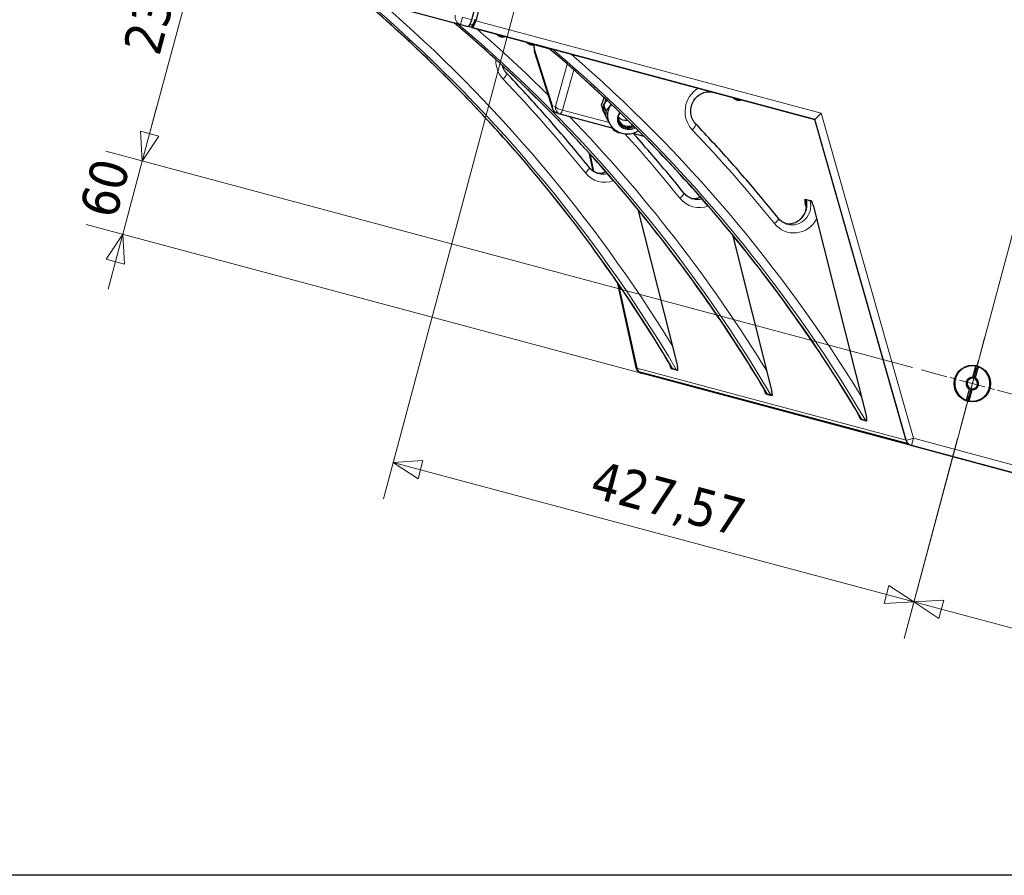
# Model space of a CAD drawing. Header units: millimetres. Extents: x 90 to 4365, y 90 to 3088.
# Tile 25 of 41: x 2120 to 2901, y 90 to 769. Entities that reach past the tile are written whole.
import ezdxf

# ---------------------------------------------------------------- set-up
doc = ezdxf.new("R2010")
doc.units = ezdxf.units.MM
doc.header["$LTSCALE"] = 15
doc.linetypes.add('CHAIN', pattern=[0.3543, 0.2362, -0.0295, 0.0591, -0.0295])
doc.layers.add('Border (ISO)', color=7, linetype='Continuous', lineweight=25)
doc.layers.add('Visibile (ISO)', color=7, linetype='Continuous', lineweight=25)
for name, color, linetype, lineweight, true_color in [('Centro (ISO)', 7, 'Continuous', 15, 0x0080bf), ('Quota (ISO)', 7, 'Continuous', 15, 0x008000), ('Visibile sottile (ISO)', 9, 'Continuous', 18, 0x808080)]:
    doc.layers.add(name, color=color, linetype=linetype, lineweight=lineweight, true_color=true_color)
doc.styles.add('Testo nota (ISO)', font='tahoma.ttf')
doc.dimstyles.new('Default (ISO)', dxfattribs={"dimscale": 15, "dimtxt": 2, "dimasz": 1.5, "dimexe": 2, "dimexo": 0.5, "dimgap": 0.5, "dimtad": 1, "dimtoh": 1, "dimrnd": 1e-08, "dimtxsty": 'Testo nota (ISO)', "dimblk": 'Filled-1', "dimcen": 0.09, "dimdle": 10, "dimclrd": 256, "dimclre": 256, "dimclrt": 256, "dimazin": 2, "dimtfac": 0.75, "dimtmove": 0, "dimatfit": 3, "dimfxl": 0, "dimtolj": 1, "dimtzin": 0, "dimlwd": -1, "dimlwe": -1, "dimarcsym": 0})

# ---------------------------------------------------------------- blocks, each defined once
blk = doc.blocks.new('Bordi Bordo di default')
at = {"layer": 'Border (ISO)', "flags": 128}
blk.add_lwpolyline([(6, 6), (6, 204), (291, 204), (291, 6), (6, 6)], dxfattribs=at)
blk = doc.blocks.new('Filled-1')
at = {"color": 0}
for p, q in [((0, 0), (-1, 0.333)), ((-1, 0.333), (-1, -0.333)), ((-1, 0), (0, 0)), ((-1, -0.333), (0, 0))]:
    blk.add_line(p, q, dxfattribs=at)
at = {"color": 0, "flags": 128}
blk.add_lwpolyline([(-1, -0.333), (0, 0), (-1, 0.333), (-1, -0.333)], dxfattribs=at)
at = {"color": 0}
blk.add_solid([(-1, -0.333), (0, 0), (-1, 0.333), (-1, -0.333)], dxfattribs=at)
blk = doc.blocks.new('*D6')
at = {"layer": 'Defpoints', "color": 0, "transparency": 16777216}
for p in [(3033.68, 1071.6), (3076.71, 376.27), (2828.77, 306.84)]:
    blk.add_point(p, dxfattribs=at)
at = {"layer": 'Quota (ISO)', "transparency": 16777216}
for p, q in [((3031.74, 1064.36), (2821, 277.86)), ((3074.77, 369.03), (3034.98, 220.53)), ((3021.01, 255.33), (2850.5, 301.02))]:
    blk.add_line(p, q, dxfattribs=at)
at = {"layer": 'Quota (ISO)', "transparency": 16777216, "xscale": 22.5, "yscale": 22.5, "zscale": 22.5}
for p, rotation in [((2828.77, 306.84), 164.999999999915), ((3042.74, 249.5), 344.999999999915)]:
    blk.add_blockref('Filled-1', p, dxfattribs=dict(at, rotation=rotation))
at = {"layer": 'Quota (ISO)', "transparency": 16777216, "insert": (2919.12, 306.57), "char_height": 30, "attachment_point": 4, "rotation": 345, "style": 'Testo nota (ISO)'}
blk.add_mtext('\\A1; 206', dxfattribs=at)
blk = doc.blocks.new('*D11')
at = {"layer": 'Defpoints', "color": 0, "transparency": 16777216}
for p in [(2216.81, 656.37), (2834.89, 490.76), (2827.07, 430.74)]:
    blk.add_point(p, dxfattribs=at)
at = {"layer": 'Quota (ISO)', "transparency": 16777216}
for p, q in [((2222.63, 678.11), (2228.46, 699.84)), ((2827.64, 492.7), (2187.83, 664.14)), ((2201.28, 598.42), (2216.81, 656.37)), ((2819.82, 432.68), (2172.3, 606.18)), ((2195.46, 576.69), (2189.63, 554.95))]:
    blk.add_line(p, q, dxfattribs=at)
at = {"layer": 'Quota (ISO)', "transparency": 16777216, "xscale": 22.5, "yscale": 22.5, "zscale": 22.5}
for p, rotation in [((2216.81, 656.37), 254.9999999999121), ((2201.28, 598.42), 74.99999999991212)]:
    blk.add_blockref('Filled-1', p, dxfattribs=dict(at, rotation=rotation))
at = {"layer": 'Quota (ISO)', "transparency": 16777216, "insert": (2181.33, 613.26), "char_height": 30, "attachment_point": 4, "rotation": 75, "style": 'Testo nota (ISO)'}
blk.add_mtext('\\A1;60', dxfattribs=at)
blk = doc.blocks.new('*D33')
at = {"layer": 'Defpoints', "color": 0, "transparency": 16777216}
for p in [(2485.46, 822.5), (2216.81, 656.37), (2834.89, 490.76)]:
    blk.add_point(p, dxfattribs=at)
at = {"layer": 'Quota (ISO)', "transparency": 16777216}
for p, q in [((2478.22, 824.44), (2247.36, 886.3)), ((2270.52, 856.8), (2222.63, 678.11)), ((2827.64, 492.7), (2187.83, 664.14))]:
    blk.add_line(p, q, dxfattribs=at)
at = {"layer": 'Quota (ISO)', "transparency": 16777216, "xscale": 22.5, "yscale": 22.5, "zscale": 22.5}
for p, rotation in [((2276.34, 878.54), 74.9999999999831), ((2216.81, 656.37), 254.9999999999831)]:
    blk.add_blockref('Filled-1', p, dxfattribs=dict(at, rotation=rotation))
at = {"layer": 'Quota (ISO)', "transparency": 16777216, "insert": (2215.99, 742.67), "char_height": 30, "attachment_point": 4, "rotation": 75, "style": 'Testo nota (ISO)'}
blk.add_mtext('\\A1;230', dxfattribs=at)
blk = doc.blocks.new('*D36')
at = {"layer": 'Defpoints', "color": 0, "transparency": 16777216}
for p in [(2561.15, 960.1), (2865.45, 443.75), (2415.77, 417.5)]:
    blk.add_point(p, dxfattribs=at)
at = {"layer": 'Quota (ISO)', "transparency": 16777216}
for p, q in [((2559.21, 952.86), (2408, 388.52)), ((2863.51, 436.5), (2821, 277.86)), ((2807.03, 312.66), (2437.5, 411.68))]:
    blk.add_line(p, q, dxfattribs=at)
at = {"layer": 'Quota (ISO)', "transparency": 16777216, "xscale": 22.5, "yscale": 22.5, "zscale": 22.5}
for p, rotation in [((2415.77, 417.5), 164.9999999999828), ((2828.77, 306.84), 344.9999999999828)]:
    blk.add_blockref('Filled-1', p, dxfattribs=dict(at, rotation=rotation))
at = {"layer": 'Quota (ISO)', "transparency": 16777216, "insert": (2573.78, 402.64), "char_height": 30, "attachment_point": 4, "rotation": 345, "style": 'Testo nota (ISO)'}
blk.add_mtext('\\A1;427,57', dxfattribs=at)

msp = doc.modelspace()

# ---------------------------------------------------------------- linework, layer by layer
at = {"layer": 'Centro (ISO)', "linetype": 'CHAIN', "ltscale": 5.555937}
msp.add_line((2865.45, 443.749), (2884.862, 516.194), dxfattribs=at)
at = {"layer": 'Centro (ISO)', "linetype": 'CHAIN', "ltscale": 5.866186}
msp.add_line((2834.888, 490.761), (2911.378, 470.266), dxfattribs=at)
at = {"layer": 'Visibile (ISO)'}
for p, q in [((2478.237, 768.534), (2555.365, 1056.38)), ((2558.365, 1055.576), (2481.237, 767.73)), ((2317.033, 805.517), (2469.131, 764.762)), ((2469.131, 764.762), (2475.131, 763.155)), ((2478.131, 762.351), (2475.131, 763.155)), ((2476.806, 764.777), (2478.251, 764.389)), ((2478.716, 764.534), (2478.131, 762.351)), ((2478.131, 762.351), (2478.716, 764.534)), ((2478.131, 762.351), (2750.341, 689.413)), ((2750.341, 689.413), (2478.131, 762.351)), ((2499.981, 755.736), (2500.638, 755.56)), ((2500.503, 755.255), (2500.616, 755.566)), ((2501.664, 754.944), (2501.669, 754.973)), ((2502.863, 754.964), (2503.15, 754.887)), ((2523.731, 749.372), (2524.388, 749.196)), ((2524.253, 748.891), (2524.366, 749.202)), ((2525.414, 748.58), (2525.419, 748.61)), ((2526.613, 748.6), (2526.9, 748.523)), ((2527.458, 748.549), (2527.597, 744.108)), ((2527.828, 742.752), (2542.051, 697.918)), ((2581.088, 700.844), (2583.245, 706.649)), ((2582.803, 700.926), (2585.348, 704.668)), ((2584.589, 705.385), (2583.089, 701.346)), ((2687.433, 705.508), (2688.09, 705.332)), ((2687.955, 705.027), (2688.068, 705.338)), ((2689.116, 704.716), (2689.121, 704.746)), ((2690.315, 704.736), (2690.602, 704.659)), ((2581.996, 698.405), (2581.088, 700.844)), ((2581.088, 700.844), (2581.703, 697.833)), ((2581.703, 697.833), (2582.61, 695.395)), ((2582.777, 700.507), (2581.996, 698.405)), ((2582.61, 695.395), (2581.996, 698.405)), ((2582.803, 700.926), (2582.538, 696.667)), ((2582.538, 696.667), (2584.243, 692.086)), ((2582.61, 695.395), (2583.259, 694.731)), ((2584.508, 696.344), (2582.803, 700.926)), ((2545.523, 694.6), (2548.019, 693.931)), ((2548.019, 693.931), (2589.355, 682.855)), ((2750.341, 689.413), (2755.181, 694.327)), ((2822.647, 435.03), (2750.341, 689.413)), ((2822.672, 434.943), (2750.341, 689.413)), ((2605.677, 678.482), (2614.544, 676.106)), ((2570.871, 663.161), (2574.053, 648.651)), ((2574.804, 648.137), (2571.712, 662.236)), ((2571.712, 662.236), (2574.804, 648.137)), ((2742.691, 626.243), (2747.141, 625.051)), ((2746.537, 624.764), (2743.537, 625.568)), ((2609.868, 618.082), (2641.228, 493.668)), ((2743.592, 619.339), (2742.663, 623.023)), ((2748.913, 621.348), (2791.228, 453.476)), ((2684.868, 597.986), (2716.228, 473.572)), ((2593.384, 560.489), (2608.242, 492.731)), ((2608.998, 492.197), (2594.321, 559.128)), ((2594.321, 559.128), (2608.979, 492.283)), ((2634.978, 495.343), (2634.808, 496.014)), ((2875.458, 484.962), (2877.804, 493.719)), ((2879.736, 493.201), (2877.39, 484.445)), ((2610.312, 489.652), (2824.201, 432.341)), ((2610.312, 489.652), (2824.201, 432.341)), ((2612.702, 488.179), (2612.55, 488.22)), ((2826.891, 430.788), (2612.702, 488.179)), ((2641.2, 490.448), (2636.75, 491.64)), ((2637.354, 491.927), (2640.354, 491.123)), ((2709.978, 475.246), (2709.808, 475.918)), ((2716.2, 470.352), (2711.75, 471.544)), ((2712.354, 471.83), (2715.354, 471.027)), ((2870.576, 466.742), (2872.922, 475.498)), ((2874.854, 474.981), (2872.508, 466.224)), ((2784.978, 455.15), (2784.808, 455.822)), ((2791.2, 450.255), (2786.75, 451.448)), ((2787.354, 451.734), (2790.354, 450.93)), ((3067.807, 366.234), (2826.891, 430.788)), ((2827.067, 430.74), (3067.603, 366.289))]:
    msp.add_line(p, q, dxfattribs=at)
msp.add_circle((2875.156, 479.972), 14.5, dxfattribs=at)
for centre, radius, start, end in [((2499.029, 757.717), 1.3, 210.864653, 224.208665), ((2502.757, 761.343), 6.5, 224.208665, 246.989329), ((2502.757, 761.343), 6.5, 263.010671, 285.791335), ((2504.172, 756.339), 1.3, 285.791335, 299.135347), ((2522.779, 751.353), 1.3, 210.864653, 224.208665), ((2526.507, 754.979), 6.5, 224.208665, 246.989329), ((2526.507, 754.979), 6.5, 263.010671, 285.791335), ((2532.594, 744.264), 5, 181.787645, 197.600818), ((2527.922, 749.976), 1.3, 285.791335, 299.135347), ((2686.481, 707.49), 1.3, 210.864653, 224.208665), ((2690.209, 711.116), 6.5, 224.208665, 246.989329), ((2690.209, 711.116), 6.5, 263.010671, 285.791335), ((2691.624, 706.112), 1.3, 285.791335, 299.135347), ((2546.817, 699.43), 5, 197.600818, 255), ((2614.103, 494.016), 6, 192.367805, 255), ((2875.156, 479.972), 14, 79.096044, 250.903956), ((2875.156, 479.972), 14, 259.096044, 70.903956), ((2875.156, 479.972), 5, 86.536959, 243.463041), ((2875.156, 479.972), 5, 266.536959, 63.463041), ((2875.156, 479.972), 12, 70.219808, 79.780192), ((2875.156, 479.972), 4.188, 88.814396, 241.185604), ((2875.156, 479.972), 4.188, 268.814396, 61.185604), ((2875.156, 479.972), 4.188, 61.185604, 88.814396), ((2875.156, 479.972), 12, 250.219808, 259.780192), ((2875.156, 479.972), 4.188, 241.185604, 268.814396), ((2828.444, 436.583), 6, 195.867478, 255)]:
    msp.add_arc(centre, radius, start, end, dxfattribs=at)
for centre, major_axis, ratio, start_param, end_param in [((2476.684, 768.95), (1.553, 5.796), 0.2679492, 3.1415927, 4.712389), ((2479.684, 768.147), (-1.553, -5.796), 0.2679492, 0, 1.5707963), ((2479.545, 769.219), (-1.294, -4.83), 0.258819, 0, 1.5707963), ((2502.92, 761.282), (-2.282, -6.083), 0.4392615, 5.9888261, 6.2221515), ((2502.828, 761.306), (-2.965, -5.781), 0.9103073, 0.0658624, 0.089784), ((2502.67, 761.349), (-0.428, -6.483), 0.8941215, 5.9768389, 6.0037803), ((2502.581, 761.373), (-1.076, -6.407), 0.4046536, 5.9073111, 6.1406365), ((2502.923, 761.281), (-2.272, -6.087), 0.4046536, 0.1425488, 0.1664704), ((2502.835, 761.305), (-2.871, -5.828), 0.8941215, 0.279405, 0.5127304), ((2502.676, 761.347), (-0.322, -6.489), 0.9103073, 6.1934013, 6.4267267), ((2526.67, 754.918), (-2.282, -6.083), 0.4392615, 5.9888261, 6.2221515), ((2526.578, 754.943), (-2.965, -5.781), 0.9103073, 0.0658624, 0.089784), ((2526.42, 754.985), (-0.428, -6.483), 0.8941215, 5.9768389, 6.0037803), ((2526.331, 755.009), (-1.076, -6.407), 0.4046536, 5.9073111, 6.1406365), ((2526.673, 754.917), (-2.272, -6.087), 0.4046536, 0.1425488, 0.1664704), ((2526.585, 754.941), (-2.871, -5.828), 0.8941215, 0.279405, 0.5127304), ((2526.426, 754.983), (-0.322, -6.489), 0.9103073, 6.1934013, 6.4267267), ((2690.372, 711.054), (-2.282, -6.083), 0.4392615, 5.9888261, 6.2221515), ((2690.28, 711.079), (-2.965, -5.781), 0.9103073, 0.0658624, 0.089784), ((2690.122, 711.121), (-0.428, -6.483), 0.8941215, 5.9768389, 6.0037803), ((2690.033, 711.145), (-1.076, -6.407), 0.4046536, 5.9073111, 6.1406365), ((2690.375, 711.053), (-2.272, -6.087), 0.4046536, 0.1425488, 0.1664704), ((2690.287, 711.077), (-2.871, -5.828), 0.8941215, 0.279405, 0.5127304), ((2690.128, 711.12), (-0.322, -6.489), 0.9103073, 6.1934013, 6.4267267), ((2601.955, 693.773), (-15.37, -5.721), 0.9076734, 5.3759586, 6.2831853), ((2601.955, 693.773), (15.37, 5.721), 0.9076734, 2.2094239, 2.2343659), ((2602.658, 691.885), (-7.966, -2.965), 0.9076734, 5.9093809, 7.9146971), ((2600.901, 696.605), (-7.966, -2.965), 0.9076734, 0.3324671, 1.3438044), ((2602.781, 691.554), (-8.669, -3.227), 0.9076734, 0.0691116, 1.6767511), ((2743.563, 622.782), (-0.984, 3.463), 0.2241439, 6.1500038, 7.7208001), ((2749.162, 627.167), (-5.818, -1.467), 0.1294095, 5.9876018, 6.5112006), ((2752.162, 626.363), (-5.818, -1.467), 0.1294095, 0.2280153, 0.6163856), ((2748.013, 621.589), (-0.984, 3.463), 0.2241439, 4.5792074, 6.1500038), ((2614.255, 493.975), (-1.553, -5.796), 0.8965755, 5.2359878, 5.7595865), ((2614.103, 494.016), (-1.553, -5.796), 0.8660254, 5.2511281, 6.2831853), ((2635.878, 495.102), (0.984, -3.463), 0.2241439, 4.5792074, 6.1500038), ((2640.328, 493.909), (0.984, -3.463), 0.2241439, 6.1500038, 7.7208001), ((2614.255, 493.975), (1.553, 5.796), 0.8965755, 2.6179939, 3.1415927), ((2710.878, 475.005), (0.984, -3.463), 0.2241439, 4.5792074, 6.1500038), ((2715.328, 473.813), (0.984, -3.463), 0.2241439, 6.1500038, 7.7208001), ((2785.878, 454.909), (0.984, -3.463), 0.2241439, 4.5792074, 6.1500038), ((2790.328, 453.717), (0.984, -3.463), 0.2241439, 6.1500038, 7.7208001)]:
    msp.add_ellipse(centre, major_axis=major_axis, ratio=ratio, start_param=start_param, end_param=end_param, dxfattribs=at)
for points, knots in [([(2637.153, 492.072), (2623.949, 514.376), (2610.023, 536.218), (2580.788, 578.881), (2565.479, 599.704), (2533.545, 640.238), (2516.92, 659.95), (2482.426, 698.178), (2464.557, 716.694), (2427.672, 752.433), (2408.656, 769.657), (2389.1, 786.207)], [5.52603518, 5.52603518, 5.52603518, 5.52603518, 5.59201825, 5.59201825, 5.65800132, 5.65800132, 5.72398439, 5.72398439, 5.78996747, 5.78996747, 5.85588641, 5.85588641, 5.85588641, 5.85588641]), ([(2712.153, 471.976), (2698.949, 494.28), (2685.023, 516.121), (2655.788, 558.785), (2640.479, 579.607), (2608.545, 620.142), (2591.92, 639.854), (2557.426, 678.082), (2539.557, 696.598), (2502.672, 732.337), (2483.656, 749.561), (2464.1, 766.111)], [5.52603518, 5.52603518, 5.52603518, 5.52603518, 5.59201825, 5.59201825, 5.65800132, 5.65800132, 5.72398439, 5.72398439, 5.78996747, 5.78996747, 5.85588641, 5.85588641, 5.85588641, 5.85588641]), ([(2500.479, 755.271), (2500.493, 755.264), (2500.501, 755.258), (2500.505, 755.253), (2500.499, 755.253), (2500.477, 755.259), (2500.459, 755.265), (2500.413, 755.281), (2500.385, 755.292), (2500.353, 755.304), (2500.35, 755.305), (2500.347, 755.307)], [0, 0, 0, 0, 0.010484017, 0.010484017, 0.020968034, 0.020968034, 0.031445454, 0.031445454, 0.041922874, 0.041922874, 0.042989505, 0.042989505, 0.042989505, 0.042989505]), ([(2500.66, 755.223), (2500.689, 755.211), (2500.723, 755.199), (2500.794, 755.175), (2500.83, 755.165), (2500.894, 755.147), (2500.926, 755.14), (2500.981, 755.129), (2501.003, 755.126), (2501.021, 755.125), (2501.023, 755.125), (2501.024, 755.125)], [0, 0, 0, 0, 0.010484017, 0.010484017, 0.020968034, 0.020968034, 0.031445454, 0.031445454, 0.041922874, 0.041922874, 0.042989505, 0.042989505, 0.042989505, 0.042989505]), ([(2501.512, 754.994), (2501.481, 754.999), (2501.445, 755.005), (2501.373, 755.02), (2501.336, 755.029), (2501.272, 755.046), (2501.241, 755.055), (2501.188, 755.074), (2501.166, 755.082), (2501.151, 755.09), (2501.149, 755.091), (2501.148, 755.092)], [0, 0, 0, 0, 0.010484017, 0.010484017, 0.020968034, 0.020968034, 0.031445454, 0.031445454, 0.041922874, 0.041922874, 0.042989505, 0.042989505, 0.042989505, 0.042989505]), ([(2501.664, 754.944), (2501.664, 754.942), (2501.669, 754.94), (2501.689, 754.934), (2501.707, 754.93), (2501.755, 754.922), (2501.785, 754.917), (2501.819, 754.911), (2501.822, 754.911), (2501.825, 754.91)], [0.012180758, 0.012180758, 0.012180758, 0.012180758, 0.020968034, 0.020968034, 0.031445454, 0.031445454, 0.041922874, 0.041922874, 0.042989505, 0.042989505, 0.042989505, 0.042989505]), ([(2524.229, 748.907), (2524.243, 748.9), (2524.251, 748.894), (2524.255, 748.889), (2524.249, 748.89), (2524.227, 748.895), (2524.209, 748.901), (2524.163, 748.917), (2524.135, 748.928), (2524.103, 748.94), (2524.1, 748.942), (2524.097, 748.943)], [0, 0, 0, 0, 0.010484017, 0.010484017, 0.020968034, 0.020968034, 0.031445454, 0.031445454, 0.041922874, 0.041922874, 0.042989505, 0.042989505, 0.042989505, 0.042989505]), ([(2524.41, 748.859), (2524.439, 748.847), (2524.473, 748.835), (2524.544, 748.812), (2524.58, 748.801), (2524.644, 748.784), (2524.676, 748.776), (2524.731, 748.765), (2524.753, 748.762), (2524.771, 748.761), (2524.773, 748.761), (2524.774, 748.761)], [0, 0, 0, 0, 0.010484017, 0.010484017, 0.020968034, 0.020968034, 0.031445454, 0.031445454, 0.041922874, 0.041922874, 0.042989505, 0.042989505, 0.042989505, 0.042989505]), ([(2525.262, 748.631), (2525.231, 748.635), (2525.195, 748.642), (2525.123, 748.657), (2525.086, 748.665), (2525.022, 748.682), (2524.991, 748.692), (2524.938, 748.71), (2524.916, 748.719), (2524.901, 748.727), (2524.899, 748.727), (2524.898, 748.728)], [0, 0, 0, 0, 0.010484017, 0.010484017, 0.020968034, 0.020968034, 0.031445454, 0.031445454, 0.041922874, 0.041922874, 0.042989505, 0.042989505, 0.042989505, 0.042989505]), ([(2525.414, 748.58), (2525.414, 748.578), (2525.419, 748.576), (2525.439, 748.571), (2525.457, 748.567), (2525.505, 748.558), (2525.535, 748.553), (2525.569, 748.548), (2525.572, 748.547), (2525.575, 748.547)], [0.012180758, 0.012180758, 0.012180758, 0.012180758, 0.020968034, 0.020968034, 0.031445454, 0.031445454, 0.041922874, 0.041922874, 0.042989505, 0.042989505, 0.042989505, 0.042989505]), ([(2787.153, 451.879), (2773.949, 474.183), (2760.023, 496.025), (2730.788, 538.689), (2715.479, 559.511), (2683.545, 600.045), (2666.92, 619.757), (2632.426, 657.986), (2614.557, 676.502), (2577.672, 712.241), (2558.656, 729.465), (2539.1, 746.014)], [5.52603518, 5.52603518, 5.52603518, 5.52603518, 5.59201825, 5.59201825, 5.65800132, 5.65800132, 5.72398439, 5.72398439, 5.78996747, 5.78996747, 5.85588641, 5.85588641, 5.85588641, 5.85588641]), ([(2505.864, 725.96), (2504.791, 727.086), (2503.892, 728.403), (2502.864, 730.616), (2502.571, 731.419), (2502.347, 732.247)], [3.67375564, 3.67375564, 3.67375564, 3.67375564, 3.99837725, 3.99837725, 4.17077214, 4.17077214, 4.17077214, 4.17077214]), ([(2571.41, 651.179), (2567.245, 656.35), (2563.039, 661.486), (2554.543, 671.684), (2550.254, 676.746), (2541.593, 686.795), (2537.222, 691.782), (2528.399, 701.68), (2523.948, 706.591), (2514.965, 716.334), (2510.434, 721.167), (2505.864, 725.96)], [5.668521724, 5.668521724, 5.668521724, 5.668521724, 5.685021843, 5.685021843, 5.701521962, 5.701521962, 5.718022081, 5.718022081, 5.734522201, 5.734522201, 5.75102232, 5.75102232, 5.75102232, 5.75102232]), ([(2655.864, 685.768), (2654.791, 686.894), (2653.892, 688.211), (2652.563, 691.072), (2652.123, 692.609), (2651.737, 695.749), (2651.785, 697.348), (2652.355, 700.456), (2652.875, 701.964), (2654.331, 704.748), (2655.268, 706.023), (2657.471, 708.224), (2658.739, 709.146), (2661.488, 710.55), (2662.972, 711.025), (2666.016, 711.475), (2667.577, 711.44), (2669.402, 711.088), (2669.717, 711.016), (2670.029, 710.932)], [3.6737556, 3.6737556, 3.6737556, 3.6737556, 3.9983773, 3.9983773, 4.3162741, 4.3162741, 4.6292463, 4.6292463, 4.9400413, 4.9400413, 5.2514908, 5.2514908, 5.5663721, 5.5663721, 5.887084, 5.887084, 6.2143934, 6.2143934, 6.2831853, 6.2831853, 6.2831853, 6.2831853]), ([(2687.931, 705.044), (2687.944, 705.036), (2687.953, 705.031), (2687.956, 705.025), (2687.951, 705.026), (2687.929, 705.031), (2687.911, 705.037), (2687.865, 705.053), (2687.837, 705.064), (2687.805, 705.077), (2687.802, 705.078), (2687.799, 705.079)], [0, 0, 0, 0, 0.010484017, 0.010484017, 0.020968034, 0.020968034, 0.031445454, 0.031445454, 0.041922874, 0.041922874, 0.042989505, 0.042989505, 0.042989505, 0.042989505]), ([(2688.112, 704.995), (2688.141, 704.984), (2688.175, 704.971), (2688.246, 704.948), (2688.282, 704.937), (2688.346, 704.92), (2688.378, 704.912), (2688.433, 704.901), (2688.455, 704.898), (2688.473, 704.898), (2688.475, 704.898), (2688.476, 704.898)], [0, 0, 0, 0, 0.010484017, 0.010484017, 0.020968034, 0.020968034, 0.031445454, 0.031445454, 0.041922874, 0.041922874, 0.042989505, 0.042989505, 0.042989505, 0.042989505]), ([(2688.964, 704.767), (2688.933, 704.771), (2688.897, 704.778), (2688.825, 704.793), (2688.788, 704.801), (2688.724, 704.818), (2688.692, 704.828), (2688.64, 704.846), (2688.618, 704.855), (2688.603, 704.863), (2688.601, 704.864), (2688.6, 704.864)], [0, 0, 0, 0, 0.010484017, 0.010484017, 0.020968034, 0.020968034, 0.031445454, 0.031445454, 0.041922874, 0.041922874, 0.042989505, 0.042989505, 0.042989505, 0.042989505]), ([(2689.116, 704.716), (2689.116, 704.714), (2689.121, 704.712), (2689.141, 704.707), (2689.159, 704.703), (2689.207, 704.694), (2689.237, 704.689), (2689.271, 704.684), (2689.274, 704.683), (2689.277, 704.683)], [0.012180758, 0.012180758, 0.012180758, 0.012180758, 0.020968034, 0.020968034, 0.031445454, 0.031445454, 0.041922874, 0.041922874, 0.042989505, 0.042989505, 0.042989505, 0.042989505]), ([(2586.585, 688.052), (2587.157, 686.516), (2587.982, 685.074), (2590.045, 682.522), (2591.287, 681.417), (2594.072, 679.618), (2595.625, 678.942), (2598.904, 678.069), (2600.636, 677.895), (2604.115, 678.069), (2605.862, 678.436), (2608.473, 679.421), (2609.402, 679.87), (2610.285, 680.401)], [2.478023, 2.478023, 2.478023, 2.478023, 2.7733093, 2.7733093, 3.073336, 3.073336, 3.3857652, 3.3857652, 3.7135558, 3.7135558, 4.0536138, 4.0536138, 4.2517877, 4.2517877, 4.2517877, 4.2517877]), ([(2595.659, 694.812), (2595.611, 694.745), (2595.564, 694.677), (2594.987, 693.821), (2594.588, 692.964), (2594.092, 691.193), (2593.996, 690.279), (2594.106, 688.649), (2594.261, 687.927), (2594.516, 687.243)], [7.83021798, 7.83021798, 7.83021798, 7.83021798, 7.85791467, 7.85791467, 8.17698904, 8.17698904, 8.49769976, 8.49769976, 8.76120835, 8.76120835, 8.76120835, 8.76120835]), ([(2721.41, 610.986), (2717.245, 616.158), (2713.039, 621.294), (2704.543, 631.492), (2700.254, 636.554), (2691.593, 646.603), (2687.222, 651.59), (2678.399, 661.488), (2673.948, 666.398), (2664.965, 676.142), (2660.434, 680.975), (2655.864, 685.768)], [5.668521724, 5.668521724, 5.668521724, 5.668521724, 5.685021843, 5.685021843, 5.701521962, 5.701521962, 5.718022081, 5.718022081, 5.734522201, 5.734522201, 5.75102232, 5.75102232, 5.75102232, 5.75102232]), ([(2646.41, 631.082), (2642.245, 636.254), (2638.039, 641.39), (2629.543, 651.588), (2625.254, 656.65), (2616.593, 666.699), (2612.222, 671.686), (2607.312, 677.194), (2606.813, 677.753), (2606.313, 678.311)], [5.668521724, 5.668521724, 5.668521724, 5.668521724, 5.685021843, 5.685021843, 5.701521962, 5.701521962, 5.718022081, 5.718022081, 5.719886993, 5.719886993, 5.719886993, 5.719886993]), ([(2578.593, 646.471), (2578.036, 646.62), (2577.489, 646.805), (2576.42, 647.243), (2575.899, 647.496), (2574.891, 648.068), (2574.404, 648.386), (2573.471, 649.085), (2573.025, 649.465), (2572.18, 650.281), (2571.781, 650.717), (2571.41, 651.179)], [3.14159265, 3.14159265, 3.14159265, 3.14159265, 3.26452537, 3.26452537, 3.38745809, 3.38745809, 3.5103908, 3.5103908, 3.63332352, 3.63332352, 3.75625624, 3.75625624, 3.75625624, 3.75625624]), ([(2577.116, 646.959), (2578.142, 646.806), (2579.187, 646.771), (2581.691, 646.973), (2583.146, 647.326), (2584.528, 647.904)], [3.25214519, 3.25214519, 3.25214519, 3.25214519, 3.47294131, 3.47294131, 3.78298331, 3.78298331, 3.78298331, 3.78298331]), ([(2653.593, 626.375), (2653.036, 626.524), (2652.489, 626.709), (2651.42, 627.147), (2650.899, 627.4), (2649.891, 627.972), (2649.404, 628.29), (2648.471, 628.989), (2648.025, 629.369), (2647.18, 630.185), (2646.781, 630.621), (2646.41, 631.082)], [3.14159265, 3.14159265, 3.14159265, 3.14159265, 3.26452537, 3.26452537, 3.38745809, 3.38745809, 3.5103908, 3.5103908, 3.63332352, 3.63332352, 3.75625624, 3.75625624, 3.75625624, 3.75625624]), ([(2652.116, 626.862), (2653.142, 626.71), (2654.187, 626.675), (2656.691, 626.877), (2658.146, 627.23), (2659.528, 627.808)], [3.25214519, 3.25214519, 3.25214519, 3.25214519, 3.47294131, 3.47294131, 3.78298331, 3.78298331, 3.78298331, 3.78298331]), ([(2727.116, 606.766), (2728.142, 606.614), (2729.187, 606.579), (2731.778, 606.788), (2733.319, 607.177), (2736.197, 608.444), (2737.537, 609.313), (2739.879, 611.433), (2740.886, 612.677), (2742.475, 615.412), (2743.062, 616.9), (2743.765, 619.975), (2743.883, 621.561), (2743.697, 623.993), (2743.556, 624.858), (2743.344, 625.7)], [3.2521452, 3.2521452, 3.2521452, 3.2521452, 3.4729413, 3.4729413, 3.8013742, 3.8013742, 4.1232911, 4.1232911, 4.438964, 4.438964, 4.750747, 4.750747, 5.0614626, 5.0614626, 5.2359878, 5.2359878, 5.2359878, 5.2359878]), ([(2728.593, 606.278), (2728.036, 606.428), (2727.489, 606.612), (2726.42, 607.05), (2725.899, 607.304), (2724.891, 607.876), (2724.404, 608.194), (2723.471, 608.893), (2723.025, 609.272), (2722.18, 610.088), (2721.781, 610.525), (2721.41, 610.986)], [3.14159265, 3.14159265, 3.14159265, 3.14159265, 3.26452537, 3.26452537, 3.38745809, 3.38745809, 3.5103908, 3.5103908, 3.63332352, 3.63332352, 3.75625624, 3.75625624, 3.75625624, 3.75625624]), ([(2640.354, 491.123), (2640.446, 491.098), (2640.572, 491.098), (2640.877, 491.158), (2641.057, 491.219), (2641.343, 491.342), (2641.457, 491.396), (2641.58, 491.46)], [1.801783, 1.801783, 1.801783, 1.801783, 1.91188265, 1.91188265, 2.02198231, 2.02198231, 2.08382445, 2.08382445, 2.08382445, 2.08382445]), ([(2715.354, 471.027), (2715.446, 471.002), (2715.572, 471.001), (2715.877, 471.062), (2716.057, 471.123), (2716.343, 471.246), (2716.457, 471.3), (2716.58, 471.363)], [1.801783, 1.801783, 1.801783, 1.801783, 1.91188265, 1.91188265, 2.02198231, 2.02198231, 2.08382445, 2.08382445, 2.08382445, 2.08382445]), ([(2790.354, 450.93), (2790.446, 450.906), (2790.572, 450.905), (2790.877, 450.966), (2791.057, 451.027), (2791.343, 451.149), (2791.457, 451.204), (2791.58, 451.267)], [1.801783, 1.801783, 1.801783, 1.801783, 1.91188265, 1.91188265, 2.02198231, 2.02198231, 2.08382445, 2.08382445, 2.08382445, 2.08382445])]:
    msp.add_open_spline(points, degree=3, knots=knots, dxfattribs=at)
for points in [[(2499.981, 755.736), (2499.974, 755.738), (2499.966, 755.743), (2499.961, 755.751)], [(2503.202, 754.883), (2503.185, 754.881), (2503.166, 754.883), (2503.15, 754.887)], [(2523.731, 749.372), (2523.724, 749.374), (2523.716, 749.38), (2523.711, 749.388)], [(2526.952, 748.519), (2526.935, 748.517), (2526.916, 748.519), (2526.9, 748.523)], [(2687.433, 705.508), (2687.426, 705.51), (2687.418, 705.516), (2687.413, 705.524)], [(2690.654, 704.655), (2690.637, 704.653), (2690.618, 704.655), (2690.602, 704.659)], [(2743.541, 625.983), (2743.551, 625.991), (2743.563, 625.999), (2743.575, 626.006)], [(2637.153, 492.072), (2637.197, 491.998), (2637.268, 491.95), (2637.354, 491.927)], [(2712.153, 471.976), (2712.197, 471.902), (2712.268, 471.853), (2712.354, 471.83)], [(2787.153, 451.879), (2787.197, 451.805), (2787.268, 451.757), (2787.354, 451.734)]]:
    msp.add_open_spline(points, degree=3, dxfattribs=at)
for points, weights in [([(2584.508, 696.344), (2584.42, 694.096), (2584.243, 692.086)], [1.32949699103, 1.34095755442, 1.32949699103]), ([(2588.397, 701.24), (2586.625, 698.634), (2584.508, 696.344)], [1, 1.06090587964, 1.08097344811]), ([(2588.619, 701.569), (2588.508, 701.403), (2588.397, 701.24)], [1.0070830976, 1.00361342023, 1]), ([(2584.243, 692.086), (2585.861, 689.034), (2587.204, 686.621)], [1.08097344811, 1.06257620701, 1.00985609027]), ([(2587.977, 685.243), (2589.149, 683.176), (2590.281, 681.301)], [1.0197244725, 1.06435396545, 1.08097344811]), ([(2590.281, 681.301), (2592.239, 680.128), (2594.11, 679.192)], [1.32949699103, 1.34095755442, 1.32949699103]), ([(2594.11, 679.192), (2594.944, 679.076), (2595.743, 678.987)], [1.08097344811, 1.07636692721, 1.06960849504]), ([(2875.243, 484.159), (2875.341, 484.525), (2875.458, 484.962)], [1, 1.00412650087, 1]), ([(2877.39, 484.445), (2877.273, 484.007), (2877.174, 483.641)], [1, 1.00412650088, 1]), ([(2872.922, 475.498), (2873.039, 475.936), (2873.137, 476.302)], [1, 1.00412650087, 1]), ([(2875.069, 475.784), (2874.971, 475.418), (2874.854, 474.981)], [1, 1.00412650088, 1])]:
    msp.add_rational_spline(points, weights, degree=2, dxfattribs=at)
at = {"layer": 'Visibile sottile (ISO)'}
for p, q in [((2470.684, 770.558), (2469.131, 764.762)), ((2478.237, 768.534), (2470.684, 770.558)), ((2481.237, 767.73), (2755.181, 694.327)), ((2504.526, 755.088), (2498.097, 756.811)), ((2499.961, 755.751), (2500.629, 755.572)), ((2500.479, 755.271), (2500.586, 755.574)), ((2500.66, 755.223), (2500.714, 755.463)), ((2501.024, 755.125), (2501.037, 755.161)), ((2501.825, 754.91), (2501.836, 754.956)), ((2502.89, 754.966), (2503.202, 754.883)), ((2528.276, 748.725), (2521.847, 750.447)), ((2523.711, 749.388), (2524.379, 749.208)), ((2524.229, 748.907), (2524.336, 749.21)), ((2524.41, 748.859), (2524.464, 749.099)), ((2524.774, 748.761), (2524.787, 748.798)), ((2525.575, 748.547), (2525.586, 748.593)), ((2526.64, 748.603), (2526.952, 748.519)), ((2527.834, 745.088), (2527.727, 748.534)), ((2527.727, 748.534), (2540.012, 745.242)), ((2542.057, 700.254), (2527.834, 745.088)), ((2553.924, 733.25), (2544.553, 699.585)), ((2550.045, 696.794), (2558.958, 728.813)), ((2691.977, 704.861), (2685.549, 706.583)), ((2687.413, 705.524), (2688.081, 705.345)), ((2687.931, 705.044), (2688.038, 705.346)), ((2688.112, 704.995), (2688.166, 705.235)), ((2688.476, 704.898), (2688.489, 704.934)), ((2689.277, 704.683), (2689.288, 704.729)), ((2690.341, 704.739), (2690.654, 704.655)), ((2544.553, 699.585), (2542.057, 700.254)), ((2587.062, 686.876), (2550.045, 696.794)), ((2755.181, 694.327), (2828.444, 436.583)), ((2743.541, 625.983), (2743.599, 626)), ((2742.663, 623.023), (2743.746, 623.33)), ((2608.979, 492.283), (2822.647, 435.03)), ((2635.176, 495.399), (2634.978, 495.343)), ((2636.75, 491.64), (2637.562, 491.871)), ((2641.406, 490.506), (2641.2, 490.448)), ((2710.176, 475.303), (2709.978, 475.246)), ((2711.75, 471.544), (2712.562, 471.775)), ((2716.406, 470.41), (2716.2, 470.352)), ((2785.176, 455.207), (2784.978, 455.15)), ((2786.75, 451.448), (2787.562, 451.678)), ((2791.406, 450.314), (2791.2, 450.255)), ((2822.672, 434.943), (2828.444, 436.583)), ((2828.444, 436.583), (2826.891, 430.788)), ((2828.444, 436.583), (3069.36, 372.03))]:
    msp.add_line(p, q, dxfattribs=at)
for centre, major_axis, ratio, start_param, end_param in [((1642.601, -144.435), (310.583, 1159.111), 0.9659258, 5.5260155, 5.8559535), ((1645.601, -145.239), (-310.583, -1159.111), 0.9659258, 2.3844229, 2.7143608), ((1647.101, -145.641), (312.136, 1164.907), 0.9659258, 5.541926, 5.8451536), ((1717.601, -164.532), (310.583, 1159.111), 0.9659258, 5.5260155, 5.8559535), ((2470.684, 770.558), (-1.553, -5.796), 0.9659258, 4.712389, 6.2831853), ((1720.601, -165.335), (-310.583, -1159.111), 0.9659258, 2.3844229, 2.7143608), ((1722.101, -165.737), (312.136, 1164.907), 0.9659258, 5.7795374, 5.8451536), ((2532.594, 744.264), (-4.998, -0.156), 0.6021881, 5.9543329, 6.2831853), ((2532.594, 744.264), (-4.766, -1.512), 0.8652652, 5.7429751, 6.2831853), ((2532.509, 747.004), (-5.031, 2.385), 0.2671254, 0.4411259, 0.4650379), ((2525.108, 748.987), (-0.712, -2.656), 0.9659258, 1.6580628, 1.6813791), ((1792.601, -184.628), (310.583, 1159.111), 0.9659258, 5.5260155, 5.8559535), ((1795.601, -185.432), (-310.583, -1159.111), 0.9659258, 2.3844229, 2.7143608), ((2517.646, 736.234), (-5.435, -20.284), 0.9659258, 4.9357912, 5.7510223), ((1797.101, -185.833), (312.136, 1164.907), 0.9659258, 5.541926, 5.8451536), ((2501.521, 721.82), (4.343, 4.14), 0.2230274, 4.8475175, 6.2831853), ((1647.101, -145.641), (-318.089, -1187.123), 0.9659258, 2.5269291, 2.6094297), ((2667.646, 696.041), (-5.435, -20.284), 0.9659258, 3.916786, 5.7510223), ((2546.817, 699.43), (-1.294, -4.83), 0.9659258, 4.7996554, 6.2831853), ((2546.817, 699.43), (-4.766, -1.512), 0.8652652, 5.7429751, 6.2831853), ((2549.313, 698.761), (-1.294, -4.83), 0.9659258, 4.7996554, 6.2831853), ((2549.313, 698.761), (-4.817, 1.341), 0.3504619, 0.2788957, 1.8198785), ((2549.313, 698.761), (-1.294, -4.83), 0.258819, 0, 1.2217305), ((2603.241, 690.318), (-9.146, -3.404), 0.9076734, 5.3358139, 8.0345704), ((1722.101, -165.737), (312.136, 1164.907), 0.9659258, 5.541926, 5.7591105), ((2603.185, 690.469), (-8.669, -3.227), 0.9076734, 0, 1.7317739), ((2651.521, 681.628), (4.343, 4.14), 0.2230274, 4.8475175, 6.2831853), ((1797.101, -185.833), (-318.089, -1187.123), 0.9659258, 2.5269291, 2.6094297), ((1722.101, -165.737), (-318.089, -1187.123), 0.9659258, 2.5269291, 2.5829572), ((2566.736, 647.416), (4.673, 3.763), 0.2114467, 4.8656984, 6.2831853), ((2583.976, 660.558), (-5.435, -20.284), 0.9659258, 5.6685217, 6.888102), ((2579.476, 661.764), (-3.882, -14.489), 0.9659258, 0.108171, 0.6296785), ((2582.476, 660.96), (-3.882, -14.489), 0.9659258, 0, 0.5016502), ((2641.736, 627.319), (4.673, 3.763), 0.2114467, 4.8656984, 6.2831853), ((2658.976, 640.462), (-5.435, -20.284), 0.9659258, 5.6685217, 6.888102), ((2654.476, 641.667), (-3.882, -14.489), 0.9659258, 0.108171, 0.6296785), ((2657.476, 640.863), (-3.882, -14.489), 0.9659258, 0, 0.5016502), ((2729.476, 621.571), (-3.882, -14.489), 0.9659258, 0.108171, 2.0943951), ((2732.476, 620.767), (-3.882, -14.489), 0.9659258, 0, 2.0943951), ((2716.736, 607.223), (4.673, 3.763), 0.2114467, 4.8656984, 6.2831853), ((2733.976, 620.365), (-5.435, -20.284), 0.9659258, 5.6685217, 7.6103137), ((2614.103, 494.016), (-5.861, -1.285), 0.2565271, 0, 0.4600991)]:
    msp.add_ellipse(centre, major_axis=major_axis, ratio=ratio, start_param=start_param, end_param=end_param, dxfattribs=at)

# ---------------------------------------------------------------- block references
at = {"xscale": 15, "yscale": 15, "zscale": 15}
msp.add_blockref('Bordi Bordo di default', (0, 0), dxfattribs=at)

# ---------------------------------------------------------------- dimensions: what is measured, and where the dimension line sits
at = {"layer": 'Quota (ISO)'}
dim = msp.add_linear_dim(base=(2828.765, 306.839), p1=(3076.709, 376.272), p2=(3033.683, 1071.601), angle=345, text=' 206', dimstyle='Default (ISO)', override={"dimgap": 0.5, "dimtoh": 0, "dimdec": 2, "dimtol": 0, "dimlim": 0, "dimtp": 0, "dimtm": 0, "dimtdec": 2, "dimtofl": 0, "dimatfit": 1}, dxfattribs=at)
dim.commit()
dim.dimension.update_dxf_attribs({"geometry": '*D6', "text_midpoint": (2951.344, 273.995), "dimtype": 160})
for base, p1, p2, angle, override, picture, middle in [((2415.765, 417.502), (2865.45, 443.749), (2561.154, 960.101), 165, {"dimgap": 0.5, "dimtoh": 0, "dimdec": 2, "dimtol": 0, "dimlim": 0, "dimtp": 0, "dimtm": 0, "dimtdec": 2, "dimtofl": 0, "dimatfit": 1}, '*D36', (2626.225, 361.11)), ((2216.811, 656.375), (2485.462, 822.503), (2834.888, 490.761), 75, {"dimgap": 0.5, "dimtoh": 0, "dimdec": 2, "dimtol": 0, "dimlim": 0, "dimtp": 0, "dimtm": 0, "dimtdec": 2, "dimtofl": 0, "dimatfit": 1}, '*D33', (2246.575, 767.456)), ((2216.811, 656.375), (2827.067, 430.74), (2834.888, 490.761), 75, {"dimgap": 0.5, "dimtoh": 0, "dimdec": 2, "dimtol": 0, "dimlim": 0, "dimtp": 0, "dimtm": 0, "dimtdec": 2, "dimtofl": 1, "dimatfit": 1}, '*D11', (2209.046, 627.397))]:
    dim = msp.add_linear_dim(base=base, p1=p1, p2=p2, angle=angle, dimstyle='Default (ISO)', override=override, dxfattribs=at)
    dim.commit()
    dim.dimension.update_dxf_attribs({"geometry": picture, "text_midpoint": middle, "dimtype": 160})

doc.saveas('drawing.dxf')
